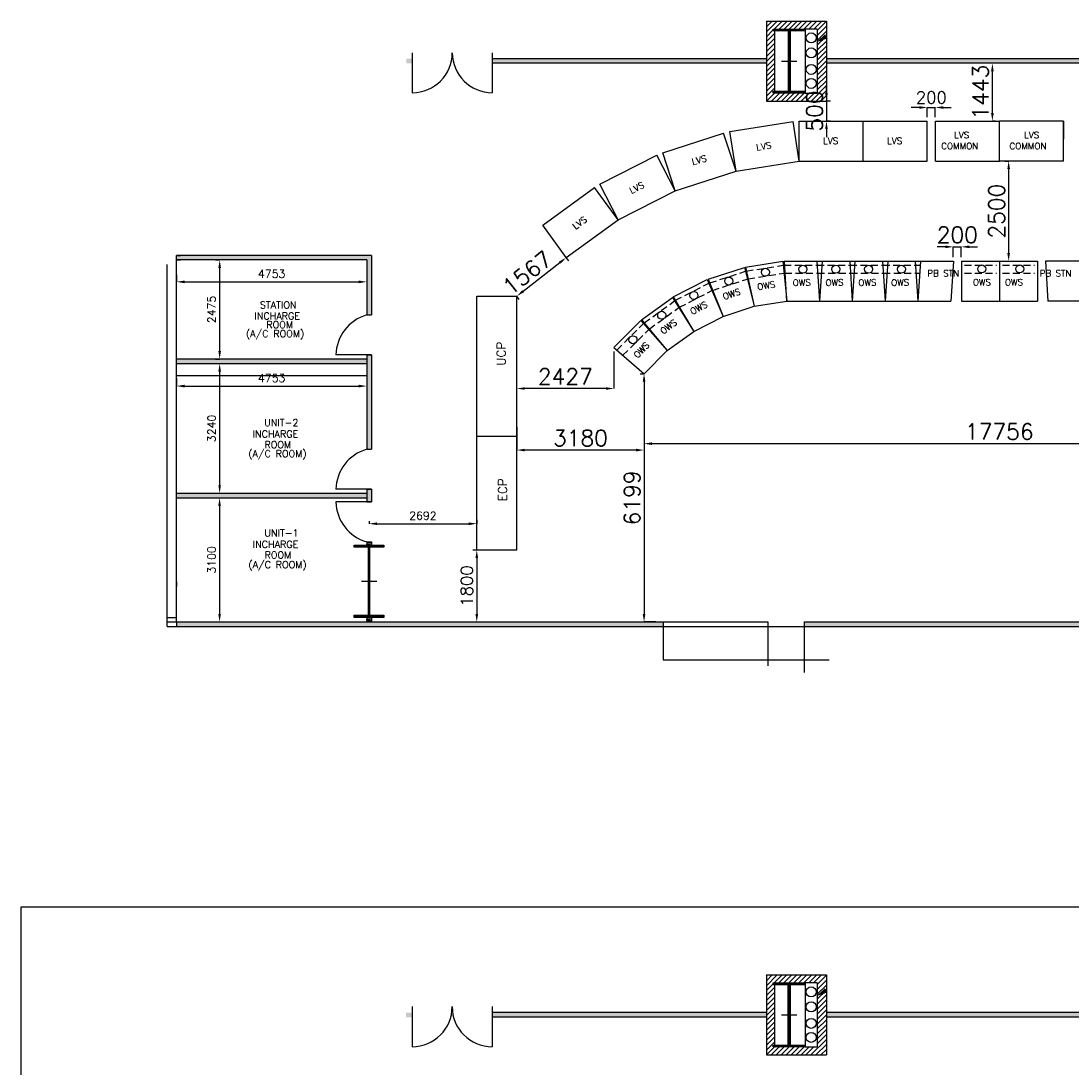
# Model space of a CAD drawing. Extents: x 361682 to 759535, y 756798 to 1113679.
# Tile 73 of 80: x 673673 to 699909, y 884401 to 910560. Entities that reach past the tile are written whole.
import ezdxf

# ---------------------------------------------------------------- set-up
doc = ezdxf.new("R2010")
doc.units = 0
doc.header["$LTSCALE"] = 700
doc.header["$MEASUREMENT"] = 0
doc.header["$PDMODE"] = 2
doc.header["$PDSIZE"] = -1
doc.linetypes.add('CENTER', pattern=[2, 1.25, -0.25, 0.25, -0.25])
doc.linetypes.add('HIDDEN', pattern=[0.375, 0.25, -0.125])
doc.layers.get('0').update_dxf_attribs({"linetype": 'CONTINUOUS'})
doc.layers.get('DEFPOINTS').update_dxf_attribs({"linetype": 'CONTINUOUS'})
for name, color, linetype in [('CEN', 2, 'CENTER'), ('COL', 1, 'CONTINUOUS'), ('LAYOUT', 4, 'CONTINUOUS'), ('OWS', 7, 'CONTINUOUS'), ('PNL', 6, 'CONTINUOUS'), ('ROOM', 7, 'CONTINUOUS'), ('WALL', 7, 'CONTINUOUS'), ('WALLHATCH', 254, 'CONTINUOUS')]:
    doc.layers.add(name, color=color, linetype=linetype)
doc.styles.add('ROMANS', font='romans.shx')
doc.styles.add('ROMANT', font='ROMANT')
doc.dimstyles.new('STANDARD$0', dxfattribs={"dimtxt": 200, "dimasz": 200, "dimexe": 0, "dimexo": 100, "dimgap": 100, "dimtad": 1, "dimdec": 0, "dimzin": 0, "dimdsep": 46, "dimtxsty": 'ROMANS', "dimcen": 0.09, "dimclrd": 256, "dimclre": 256, "dimclrt": 256, "dimadec": 0, "dimazin": 0, "dimtfac": 1, "dimtdec": 0, "dimtmove": 0, "dimatfit": 3, "dimfxl": 1, "dimtolj": 1, "dimtzin": 0, "dimlwd": -1, "dimlwe": -1, "dimarcsym": 0})
pattern_1 = [(0, (1119696.927, 94046.81), (18.75, 37.5), [0, -37.5])]

# ---------------------------------------------------------------- blocks, each defined once
blk = doc.blocks.new('*D1569')
at = {"layer": 'DEFPOINTS', "color": 0, "transparency": 16777216}
for p in [(698352, 907060), (698352, 907060), (698119, 904560)]:
    blk.add_point(p, dxfattribs=at)
at = {"layer": 'OWS', "transparency": 16777216}
for p, q in [((698252, 907060), (698352, 907060)), ((698352, 904760), (698352, 906860)), ((698219, 904560), (698352, 904560))]:
    blk.add_line(p, q, dxfattribs=at)
for points in [[(698318, 906860), (698385, 906860), (698352, 907060)], [(698318, 904760), (698385, 904760), (698352, 904560)]]:
    blk.add_solid(points, dxfattribs=at)
at = {"layer": 'OWS', "transparency": 16777216, "insert": (698052, 905810), "char_height": 400, "attachment_point": 5, "rotation": 90, "style": 'ROMANS'}
blk.add_mtext('\\A1;2500', dxfattribs=at)
blk = doc.blocks.new('*D1570')
at = {"layer": 'DEFPOINTS', "color": 0, "transparency": 16777216}
for p in [(682369, 898160), (685062, 898000), (685062, 898000)]:
    blk.add_point(p, dxfattribs=at)
at = {"layer": 'OWS', "transparency": 16777216}
for p, q in [((682369, 898060), (682369, 898000)), ((685062, 898100), (685062, 898000)), ((682569, 898000), (684862, 898000))]:
    blk.add_line(p, q, dxfattribs=at)
for points in [[(682569, 898033), (682569, 897966), (682369, 898000)], [(684862, 898033), (684862, 897966), (685062, 898000)]]:
    blk.add_solid(points, dxfattribs=at)
at = {"layer": 'OWS', "transparency": 16777216, "insert": (683716, 898200), "char_height": 200, "attachment_point": 5, "style": 'ROMANS'}
blk.add_mtext('\\A1;2692', dxfattribs=at)
blk = doc.blocks.new('*D1571')
at = {"layer": 'DEFPOINTS', "color": 0, "transparency": 16777216}
for p in [(685062, 897345), (685062, 895545), (685062, 895545)]:
    blk.add_point(p, dxfattribs=at)
at = {"layer": 'OWS', "transparency": 16777216}
for p, q in [((684962, 897345), (685062, 897345)), ((685062, 897145), (685062, 895745)), ((684962, 895545), (685062, 895545))]:
    blk.add_line(p, q, dxfattribs=at)
for points in [[(685028, 897145), (685095, 897145), (685062, 897345)], [(685028, 895745), (685095, 895745), (685062, 895545)]]:
    blk.add_solid(points, dxfattribs=at)
at = {"layer": 'OWS', "transparency": 16777216, "insert": (684812, 896445), "char_height": 300, "attachment_point": 5, "rotation": 90, "style": 'ROMANS'}
blk.add_mtext('\\A1;1800', dxfattribs=at)
blk = doc.blocks.new('*D1572')
at = {"layer": 'DEFPOINTS', "color": 0, "transparency": 16777216}
for p in [(689241, 901745), (686062, 900515), (686062, 899840)]:
    blk.add_point(p, dxfattribs=at)
at = {"layer": 'OWS', "transparency": 16777216}
for p, q in [((689241, 901645), (689241, 899840)), ((686062, 900415), (686062, 899840)), ((689041, 899840), (686262, 899840))]:
    blk.add_line(p, q, dxfattribs=at)
for points in [[(686262, 899873), (686262, 899806), (686062, 899840)], [(689041, 899873), (689041, 899806), (689241, 899840)]]:
    blk.add_solid(points, dxfattribs=at)
at = {"layer": 'OWS', "transparency": 16777216, "insert": (687652, 900140), "char_height": 400, "attachment_point": 5, "style": 'ROMANS'}
blk.add_mtext('\\A1;3180', dxfattribs=at)
blk = doc.blocks.new('*D1573')
at = {"layer": 'DEFPOINTS', "color": 0, "transparency": 16777216}
for p in [(688488, 902406), (686062, 901378), (686062, 900716)]:
    blk.add_point(p, dxfattribs=at)
at = {"layer": 'OWS', "transparency": 16777216}
for p, q in [((688488, 902306), (688488, 901378)), ((686062, 900816), (686062, 901378)), ((688288, 901378), (686262, 901378))]:
    blk.add_line(p, q, dxfattribs=at)
for points in [[(686262, 901411), (686262, 901345), (686062, 901378)], [(688288, 901411), (688288, 901345), (688488, 901378)]]:
    blk.add_solid(points, dxfattribs=at)
at = {"layer": 'OWS', "transparency": 16777216, "insert": (687275, 901678), "char_height": 400, "attachment_point": 5, "style": 'ROMANS'}
blk.add_mtext('\\A1;2427', dxfattribs=at)
blk = doc.blocks.new('*D1574')
at = {"layer": 'DEFPOINTS', "color": 0, "transparency": 16777216}
for p in [(696519, 908399), (696319, 908060), (696519, 908060)]:
    blk.add_point(p, dxfattribs=at)
at = {"layer": 'OWS', "transparency": 16777216}
for p, q in [((696119, 908399), (695919, 908399)), ((696319, 908160), (696319, 908399)), ((696319, 908399), (696519, 908399)), ((696519, 908160), (696519, 908399)), ((696719, 908399), (696919, 908399))]:
    blk.add_line(p, q, dxfattribs=at)
for points in [[(696119, 908432), (696119, 908365), (696319, 908399)], [(696719, 908432), (696719, 908365), (696519, 908399)]]:
    blk.add_solid(points, dxfattribs=at)
at = {"layer": 'OWS', "transparency": 16777216, "insert": (696419, 908649), "char_height": 300, "attachment_point": 5, "style": 'ROMANS'}
blk.add_mtext('\\A1;200', dxfattribs=at)
blk = doc.blocks.new('*D1575')
at = {"layer": 'DEFPOINTS', "color": 0, "transparency": 16777216}
for p in [(697169, 904917), (696969, 904560), (697169, 904560)]:
    blk.add_point(p, dxfattribs=at)
at = {"layer": 'OWS', "transparency": 16777216}
for p, q in [((696769, 904917), (696569, 904917)), ((696969, 904660), (696969, 904917)), ((696969, 904917), (697169, 904917)), ((697169, 904660), (697169, 904917)), ((697369, 904917), (697569, 904917))]:
    blk.add_line(p, q, dxfattribs=at)
for points in [[(696769, 904951), (696769, 904884), (696969, 904917)], [(697369, 904951), (697369, 904884), (697169, 904917)]]:
    blk.add_solid(points, dxfattribs=at)
at = {"layer": 'OWS', "transparency": 16777216, "insert": (697069, 905217), "char_height": 400, "attachment_point": 5, "style": 'ROMANS'}
blk.add_mtext('\\A1;200', dxfattribs=at)
blk = doc.blocks.new('*D1576')
at = {"layer": 'DEFPOINTS', "color": 0, "transparency": 16777216}
for p in [(689241, 901745), (706998, 901745), (706998, 900000)]:
    blk.add_point(p, dxfattribs=at)
at = {"layer": 'OWS', "transparency": 16777216}
for p, q in [((689241, 901645), (689241, 900000)), ((706998, 901645), (706998, 900000)), ((689441, 900000), (706798, 900000))]:
    blk.add_line(p, q, dxfattribs=at)
for points in [[(689441, 900033), (689441, 899966), (689241, 900000)], [(706798, 900033), (706798, 899966), (706998, 900000)]]:
    blk.add_solid(points, dxfattribs=at)
at = {"layer": 'OWS', "transparency": 16777216, "insert": (698119, 900300), "char_height": 400, "attachment_point": 5, "style": 'ROMANS'}
blk.add_mtext('\\A1;17756', dxfattribs=at)
blk = doc.blocks.new('*D1577')
at = {"layer": 'DEFPOINTS', "color": 0, "transparency": 16777216}
for p in [(689241, 901745), (689241, 895545), (689632, 895545)]:
    blk.add_point(p, dxfattribs=at)
at = {"layer": 'OWS', "transparency": 16777216}
for p, q in [((689141, 901745), (689241, 901745)), ((689241, 901545), (689241, 895745)), ((689532, 895545), (689241, 895545))]:
    blk.add_line(p, q, dxfattribs=at)
for points in [[(689208, 901545), (689275, 901545), (689241, 901745)], [(689208, 895745), (689275, 895745), (689241, 895545)]]:
    blk.add_solid(points, dxfattribs=at)
at = {"layer": 'OWS', "transparency": 16777216, "insert": (688941, 898645), "char_height": 400, "attachment_point": 5, "rotation": 90, "style": 'ROMANS'}
blk.add_mtext('\\A1;6199', dxfattribs=at)
blk = doc.blocks.new('C-ROW COLUMN')
at = {"layer": 'COL'}
h = blk.add_hatch(dxfattribs=at)
h.set_pattern_fill('ANSI31', color=256, scale=200, style=0)
h.set_pattern_definition([(45, (-1315.907, -6.545), (-17.6776695, 17.6776695), [])])
h.paths.add_polyline_path([(77855, 120865), (77055, 120865), (77055, 120820), (77855, 120820)])
h.paths.add_polyline_path([(77478, 120820), (77433, 120820), (77433, 119310), (77478, 119310)])
h.paths.add_polyline_path([(77855, 119310), (77055, 119310), (77055, 119265), (77855, 119265)])
at = {"layer": 'CEN'}
for p, q in [((77455, 119265), (77455, 120865)), ((77264, 120065), (77647, 120065))]:
    blk.add_line(p, q, dxfattribs=at)
at = {"layer": 'COL'}
for points in [[(77055, 120865), (77855, 120865), (77855, 120820), (77055, 120820)], [(77433, 120820), (77478, 120820), (77478, 119310), (77433, 119310)], [(77055, 119310), (77855, 119310), (77855, 119265), (77055, 119265)]]:
    blk.add_lwpolyline(points, close=True, dxfattribs=at)
blk = doc.blocks.new('*D1565')
at = {"layer": 'DEFPOINTS', "color": 0, "transparency": 16777216}
for p in [(693799, 908560), (693799, 908060), (693799, 908060)]:
    blk.add_point(p, dxfattribs=at)
at = {"layer": 'OWS', "transparency": 16777216}
for p, q in [((693799, 908760), (693799, 908960)), ((693899, 908560), (693799, 908560)), ((693799, 908560), (693799, 908060)), ((693899, 908060), (693799, 908060)), ((693799, 907860), (693799, 907660))]:
    blk.add_line(p, q, dxfattribs=at)
for points in [[(693766, 908760), (693833, 908760), (693799, 908560)], [(693766, 907860), (693833, 907860), (693799, 908060)]]:
    blk.add_solid(points, dxfattribs=at)
at = {"layer": 'OWS', "transparency": 16777216, "insert": (693499, 908310), "char_height": 400, "attachment_point": 5, "rotation": 90, "style": 'ROMANS'}
blk.add_mtext('\\A1;500', dxfattribs=at)
blk = doc.blocks.new('*D1566')
at = {"layer": 'DEFPOINTS', "color": 0, "transparency": 16777216}
for p in [(697945, 909503), (698119, 909503), (698119, 908060)]:
    blk.add_point(p, dxfattribs=at)
at = {"layer": 'OWS', "transparency": 16777216}
for p, q in [((698019, 909503), (697945, 909503)), ((697945, 908260), (697945, 909303)), ((698019, 908060), (697945, 908060))]:
    blk.add_line(p, q, dxfattribs=at)
for points in [[(697912, 909303), (697979, 909303), (697945, 909503)], [(697912, 908260), (697979, 908260), (697945, 908060)]]:
    blk.add_solid(points, dxfattribs=at)
at = {"layer": 'OWS', "transparency": 16777216, "insert": (697645, 908782), "char_height": 400, "attachment_point": 5, "rotation": 90, "style": 'ROMANS'}
blk.add_mtext('\\A1;1443', dxfattribs=at)
blk = doc.blocks.new('*D1567')
at = {"layer": 'DEFPOINTS', "color": 0, "transparency": 16777216}
for p in [(687297, 904649), (687297, 904649), (686062, 903685)]:
    blk.add_point(p, dxfattribs=at)
at = {"layer": 'OWS', "transparency": 16777216}
for p, q in [((687359, 904570), (687297, 904649)), ((686219, 903808), (687140, 904526)), ((686123, 903606), (686062, 903685))]:
    blk.add_line(p, q, dxfattribs=at)
for points in [[(687119, 904552), (687160, 904499), (687297, 904649)], [(686199, 903834), (686240, 903782), (686062, 903685)]]:
    blk.add_solid(points, dxfattribs=at)
at = {"layer": 'OWS', "transparency": 16777216, "insert": (686321, 904268), "char_height": 400, "attachment_point": 5, "rotation": 37.9428, "style": 'ROMANS'}
blk.add_mtext('\\A1;1567', dxfattribs=at)
blk = doc.blocks.new('B-ROW COLUMN')
at = {"layer": 'COL'}
h = blk.add_hatch(dxfattribs=at)
h.set_pattern_fill('ANSI31', color=256, scale=200, style=0)
h.set_pattern_definition([(45, (155648.048, 63141.767), (-17.67767, 17.67767), [])])
h.paths.add_polyline_path([(171220, 85178), (171960, 85178), (171960, 85128), (171220, 85128)])
h.paths.add_polyline_path([(171574, 86878), (171606, 86878), (171606, 85178), (171574, 85178)])
h.paths.add_polyline_path([(171220, 86928), (171960, 86928), (171960, 86878), (171220, 86878)])
blk.add_line((171590, 85128), (171590, 86928))
at = {"layer": 'CEN'}
for p, q in [((171590, 85128), (171590, 86928)), ((171399, 86028), (171782, 86028))]:
    blk.add_line(p, q, dxfattribs=at)
at = {"layer": 'COL'}
for points in [[(171220, 86928), (171960, 86928), (171960, 86878), (171220, 86878)], [(171574, 86878), (171606, 86878), (171606, 85178), (171574, 85178)], [(171220, 85178), (171960, 85178), (171960, 85128), (171220, 85128)]]:
    blk.add_lwpolyline(points, close=True, dxfattribs=at)
blk = doc.blocks.new('*D1553')
at = {"layer": 'DEFPOINTS', "color": 0, "transparency": 16777216}
for p in [(677559, 904315), (682312, 904315), (682312, 904043)]:
    blk.add_point(p, dxfattribs=at)
at = {"layer": 'ROOM', "transparency": 16777216}
for p, q in [((677559, 904215), (677559, 904043)), ((682312, 904215), (682312, 904043))]:
    blk.add_line(p, q, dxfattribs=at)
at = {"layer": 'ROOM', "color": 3, "transparency": 16777216}
blk.add_line((677759, 904043), (682112, 904043), dxfattribs=at)
for points in [[(677759, 904076), (677759, 904009), (677559, 904043)], [(682112, 904076), (682112, 904009), (682312, 904043)]]:
    blk.add_solid(points, dxfattribs=at)
at = {"layer": 'ROOM', "color": 3, "transparency": 16777216, "insert": (679936, 904243), "char_height": 200, "attachment_point": 5, "style": 'ROMANS'}
blk.add_mtext('\\A1;4753', dxfattribs=at)
blk = doc.blocks.new('*D1554')
at = {"layer": 'DEFPOINTS', "color": 0, "transparency": 16777216}
for p in [(678637, 904590), (678637, 902115), (678637, 902115)]:
    blk.add_point(p, dxfattribs=at)
at = {"layer": 'ROOM', "transparency": 16777216}
for p, q in [((678537, 904590), (678637, 904590)), ((678537, 902115), (678637, 902115))]:
    blk.add_line(p, q, dxfattribs=at)
at = {"layer": 'ROOM', "color": 3, "transparency": 16777216}
blk.add_line((678637, 904390), (678637, 902315), dxfattribs=at)
for points in [[(678604, 904390), (678670, 904390), (678637, 904590)], [(678604, 902315), (678670, 902315), (678637, 902115)]]:
    blk.add_solid(points, dxfattribs=at)
at = {"layer": 'ROOM', "color": 3, "transparency": 16777216, "insert": (678437, 903353), "char_height": 200, "attachment_point": 5, "rotation": 90, "style": 'ROMANS'}
blk.add_mtext('\\A1;2475', dxfattribs=at)
blk = doc.blocks.new('*D1555')
at = {"layer": 'DEFPOINTS', "color": 0, "transparency": 16777216}
for p in [(678637, 902000), (678637, 898760), (678637, 898760)]:
    blk.add_point(p, dxfattribs=at)
at = {"layer": 'ROOM', "transparency": 16777216}
for p, q in [((678537, 902000), (678637, 902000)), ((678537, 898760), (678637, 898760))]:
    blk.add_line(p, q, dxfattribs=at)
at = {"layer": 'ROOM', "color": 3, "transparency": 16777216}
blk.add_line((678637, 901800), (678637, 898960), dxfattribs=at)
for points in [[(678604, 901800), (678670, 901800), (678637, 902000)], [(678604, 898960), (678670, 898960), (678637, 898760)]]:
    blk.add_solid(points, dxfattribs=at)
at = {"layer": 'ROOM', "color": 3, "transparency": 16777216, "insert": (678437, 900380), "char_height": 200, "attachment_point": 5, "rotation": 90, "style": 'ROMANS'}
blk.add_mtext('\\A1;3240', dxfattribs=at)
blk = doc.blocks.new('*D1556')
at = {"layer": 'DEFPOINTS', "color": 0, "transparency": 16777216}
for p in [(677559, 901730), (682312, 901730), (682312, 901439)]:
    blk.add_point(p, dxfattribs=at)
at = {"layer": 'ROOM', "transparency": 16777216}
for p, q in [((677559, 901630), (677559, 901439)), ((682312, 901630), (682312, 901439))]:
    blk.add_line(p, q, dxfattribs=at)
at = {"layer": 'ROOM', "color": 3, "transparency": 16777216}
blk.add_line((677759, 901439), (682112, 901439), dxfattribs=at)
for points in [[(677759, 901472), (677759, 901405), (677559, 901439)], [(682112, 901472), (682112, 901405), (682312, 901439)]]:
    blk.add_solid(points, dxfattribs=at)
at = {"layer": 'ROOM', "color": 3, "transparency": 16777216, "insert": (679936, 901639), "char_height": 200, "attachment_point": 5, "style": 'ROMANS'}
blk.add_mtext('\\A1;4753', dxfattribs=at)
blk = doc.blocks.new('*D1557')
at = {"layer": 'DEFPOINTS', "color": 0, "transparency": 16777216}
for p in [(678635, 898645), (678635, 895545), (678635, 895545)]:
    blk.add_point(p, dxfattribs=at)
at = {"layer": 'ROOM', "transparency": 16777216}
for p, q in [((678535, 898645), (678635, 898645)), ((678535, 895545), (678635, 895545))]:
    blk.add_line(p, q, dxfattribs=at)
at = {"layer": 'ROOM', "color": 3, "transparency": 16777216}
blk.add_line((678635, 898445), (678635, 895745), dxfattribs=at)
for points in [[(678602, 898445), (678668, 898445), (678635, 898645)], [(678602, 895745), (678668, 895745), (678635, 895545)]]:
    blk.add_solid(points, dxfattribs=at)
at = {"layer": 'ROOM', "color": 3, "transparency": 16777216, "insert": (678435, 897095), "char_height": 200, "attachment_point": 5, "rotation": 90, "style": 'ROMANS'}
blk.add_mtext('\\A1;3100', dxfattribs=at)

msp = doc.modelspace()

# ---------------------------------------------------------------- hatches: boundary and pattern name
h = msp.add_hatch()
h.set_pattern_fill('ANSI31', color=6, scale=700, style=0)
h.set_pattern_definition([(45, (1130196.93, 94046.81), (-61.871843, 61.871843), [])])
h.paths.add_polyline_path([(692499.5, 910315.3), (692469.5, 910315.3), (692469.5, 910360.3), (692869.5, 910360.3), (692869.5, 910560.3), (692299.5, 910560.3), (692299.5, 909560.3), (692499.5, 909560.3)])
h.paths.add_polyline_path([(692499.5, 909560.3), (692299.5, 909560.3), (692299.5, 908560.3), (692869.5, 908560.3), (692869.5, 908760.3), (692469.5, 908760.3), (692469.5, 908805.3), (692499.5, 908805.3)])
h.paths.add_polyline_path([(693799.5, 909560.3), (693569.5, 909560.3), (693569.5, 908760.3), (693269.5, 908760.3), (692869.5, 908760.3), (692869.5, 908560.3), (693799.5, 908560.3)])
h.paths.add_polyline_path([(693799.5, 910178.9), (693569.5, 910042.4), (693569.5, 909560.3), (693799.5, 909560.3)])
h.paths.add_polyline_path([(693799.5, 910560.3), (692869.5, 910560.3), (692869.5, 910360.3), (693269.5, 910360.3), (693569.5, 910360.3), (693569.5, 910042.4), (693799.5, 910178.9)])
h = msp.add_hatch()
h.set_pattern_fill('ANSI31', color=6, scale=700, style=0)
h.set_pattern_definition([(45, (1130194.1, 70212.215), (-61.871843, 61.871843), [])])
h.paths.add_polyline_path([(692496.7, 886480.7), (692466.7, 886480.7), (692466.7, 886525.7), (692866.7, 886525.7), (692866.7, 886725.7), (692296.7, 886725.7), (692296.7, 885725.7), (692496.7, 885725.7)])
h.paths.add_polyline_path([(692496.7, 885725.7), (692296.7, 885725.7), (692296.7, 884725.7), (692866.7, 884725.7), (692866.7, 884925.7), (692466.7, 884925.7), (692466.7, 884970.7), (692496.7, 884970.7)])
h.paths.add_polyline_path([(693796.7, 885725.7), (693566.7, 885725.7), (693566.7, 884925.7), (693266.7, 884925.7), (692866.7, 884925.7), (692866.7, 884725.7), (693796.7, 884725.7)])
h.paths.add_polyline_path([(693796.7, 886344.3), (693566.7, 886207.8), (693566.7, 885725.7), (693796.7, 885725.7)])
h.paths.add_polyline_path([(693796.7, 886725.7), (692866.7, 886725.7), (692866.7, 886525.7), (693266.7, 886525.7), (693566.7, 886525.7), (693566.7, 886207.8), (693796.7, 886344.3)])
at = {"layer": 'ROOM'}
h = msp.add_hatch(dxfattribs=at)
h.set_pattern_fill('DOTS', scale=800)
h.set_pattern_definition([(0, (1119696.927, 94046.81), (25, 50), [0, -50])])
h.paths.add_polyline_path([(682312, 898760.3), (677559.5, 898760.3), (677559.5, 898645.3), (682312, 898645.3)])
h.paths.add_polyline_path([(682427, 898860.3), (682369.5, 898860.3), (682369.5, 898545.3), (682427, 898545.3)])
h.paths.add_polyline_path([(682369.5, 898860.3), (682312, 898860.3), (682312, 898545.3), (682369.5, 898545.3)])
h.paths.add_polyline_path([(682427, 902215.3), (682369.5, 902215.3), (682369.5, 899860.3), (682427, 899860.3)])
h.paths.add_polyline_path([(682369.5, 902215.3), (682312, 902215.3), (682312, 902115.3), (682312, 899860.3), (682369.5, 899860.3)])
h.paths.add_polyline_path([(682312, 902115.3), (677559.5, 902115.3), (677559.5, 902000.3), (682312, 902000.3)])
h.paths.add_polyline_path([(682427, 904705.3), (682369.5, 904705.3), (682369.5, 903215.3), (682427, 903215.3)])
h.paths.add_polyline_path([(682369.5, 904705.3), (677559.5, 904705.3), (677559.5, 904590.3), (682312, 904590.3), (682312, 903215.3), (682369.5, 903215.3)])
h = msp.add_hatch(dxfattribs=at)
h.set_pattern_fill('DOTS', color=2, scale=600)
h.set_pattern_definition(pattern_1)
h.paths.add_polyline_path([(682427, 897545.3), (682369.5, 897545.3), (682369.5, 897460.3), (682427, 897460.3)])
h.paths.add_polyline_path([(682369.5, 897545.3), (682312, 897545.3), (682312, 897460.3), (682369.5, 897460.3)])
at = {"layer": 'WALLHATCH'}
h = msp.add_hatch(dxfattribs=at)
h.set_pattern_fill('DOTS', color=2, scale=500)
h.set_pattern_definition([(0, (1119696.927, 94046.81), (15.625, 31.25), [0, -31.25])])
h.paths.add_polyline_path([(683449.5, 909560.3), (683299.5, 909560.3), (683299.5, 909502.8), (683449.5, 909502.8)])
h.paths.add_polyline_path([(683449.5, 909617.8), (683299.5, 909617.8), (683299.5, 909560.3), (683449.5, 909560.3)])
h.paths.add_polyline_path([(692299.5, 909560.3), (685449.5, 909560.3), (685449.5, 909502.8), (692299.5, 909502.8)])
h.paths.add_polyline_path([(692299.5, 909617.8), (685449.5, 909617.8), (685449.5, 909560.3), (692299.5, 909560.3)])
h.paths.add_polyline_path([(702799.5, 909560.3), (693799.5, 909560.3), (693799.5, 909502.8), (702799.5, 909502.8)])
h.paths.add_polyline_path([(702799.5, 909617.8), (702710.9, 909617.8), (693799.5, 909617.8), (693799.5, 909560.3), (702799.5, 909560.3)])
h = msp.add_hatch(dxfattribs=at)
h.set_pattern_fill('DOTS', color=2, scale=500)
h.set_pattern_definition([(0, (1119696.927, 94046.81), (15.625, 31.25), [0, -31.25])])
h.paths.add_polyline_path([(682369.5, 895545.3), (677559.5, 895545.3), (677559.5, 895430.3), (682369.5, 895430.3)])
h.paths.add_polyline_path([(689719.5, 895545.3), (682369.5, 895545.3), (682369.5, 895430.3), (689719.5, 895430.3)])
h.paths.add_polyline_path([(702999.5, 895545.3), (693239.5, 895545.3), (693239.5, 895430.3), (702999.5, 895430.3)])
h.paths.add_polyline_path([(715254.5, 895545.3), (706519.5, 895545.3), (706519.5, 895430.3), (715254.5, 895430.3)])
h = msp.add_hatch(dxfattribs=at)
h.set_pattern_fill('DOTS', color=2, scale=600)
h.set_pattern_definition(pattern_1)
h.paths.add_polyline_path([(682427, 895660.3), (682369.5, 895660.3), (682369.5, 895545.3), (682427, 895545.3)])
h.paths.add_polyline_path([(682369.5, 895660.3), (682312, 895660.3), (682312, 895545.3), (682369.5, 895545.3)])
h = msp.add_hatch(dxfattribs=at)
h.set_pattern_fill('DOTS', color=2, scale=500)
h.set_pattern_definition([(0, (1119694.098, 70212.215), (15.625, 31.25), [0, -31.25])])
h.paths.add_polyline_path([(683446.7, 885725.7), (683296.7, 885725.7), (683296.7, 885668.2), (683446.7, 885668.2)])
h.paths.add_polyline_path([(683446.7, 885783.2), (683296.7, 885783.2), (683296.7, 885725.7), (683446.7, 885725.7)])
h.paths.add_polyline_path([(692296.7, 885725.7), (685446.7, 885725.7), (685446.7, 885668.2), (692296.7, 885668.2)])
h.paths.add_polyline_path([(692296.7, 885783.2), (685446.7, 885783.2), (685446.7, 885725.7), (692296.7, 885725.7)])
h.paths.add_polyline_path([(702796.7, 885725.7), (693796.7, 885725.7), (693796.7, 885668.2), (702796.7, 885668.2)])
h.paths.add_polyline_path([(702796.7, 885783.2), (702708.1, 885783.2), (693796.7, 885783.2), (693796.7, 885725.7), (702796.7, 885725.7)])

# ---------------------------------------------------------------- linework, layer by layer
at = {"color": 6}
for p, q in [((692299.5, 910560.3), (692299.5, 908560.3)), ((692299.5, 910560.3), (693799.5, 910560.3)), ((693799.5, 910560.3), (693799.5, 908560.3)), ((692499.5, 910360.3), (692499.5, 908760.3)), ((693269.5, 910360.3), (693269.5, 908760.3)), ((693569.5, 910360.3), (693269.5, 910360.3)), ((693569.5, 910360.3), (693569.5, 908760.3)), ((692299.5, 908560.3), (693799.5, 908560.3)), ((693269.5, 908760.3), (693569.5, 908760.3)), ((692296.7, 886725.7), (692296.7, 884725.7)), ((692296.7, 886725.7), (693796.7, 886725.7)), ((692496.7, 886525.7), (692496.7, 884925.7)), ((693266.7, 886525.7), (693266.7, 884925.7)), ((693566.7, 886525.7), (693266.7, 886525.7)), ((693566.7, 886525.7), (693566.7, 884925.7)), ((693796.7, 886725.7), (693796.7, 884725.7)), ((692296.7, 884725.7), (693796.7, 884725.7)), ((693266.7, 884925.7), (693566.7, 884925.7))]:
    msp.add_line(p, q, dxfattribs=at)
for p, q in [((692299.5, 909617.8), (685449.5, 909617.8)), ((692299.5, 909617.8), (692210.9, 909617.8)), ((692299.5, 909617.8), (692299.5, 909502.8)), ((702799.5, 909617.8), (693799.5, 909617.8)), ((693799.5, 909617.8), (693799.5, 909502.8)), ((693799.5, 909617.8), (693799.5, 909502.8)), ((692299.5, 909502.8), (685449.5, 909502.8)), ((692299.5, 909502.8), (692210.9, 909502.8)), ((702799.5, 909502.8), (693799.5, 909502.8)), ((692296.7, 885783.2), (685446.7, 885783.2)), ((692296.7, 885783.2), (692208.1, 885783.2)), ((692296.7, 885783.2), (692296.7, 885668.2)), ((702796.7, 885783.2), (693796.7, 885783.2)), ((693796.7, 885783.2), (693796.7, 885668.2)), ((693796.7, 885783.2), (693796.7, 885668.2)), ((692296.7, 885668.2), (685446.7, 885668.2)), ((692296.7, 885668.2), (692208.1, 885668.2)), ((702796.7, 885668.2), (693796.7, 885668.2))]:
    msp.add_line(p, q)
at = {"layer": 'LAYOUT', "color": 7}
for p, q in [((692812, 910560.3), (692927, 910560.3)), ((692812, 910560.3), (692927, 910560.3)), ((677559.5, 904705.3), (677659.5, 904705.3)), ((677559.5, 904590.3), (677659.5, 904590.3)), ((677559.5, 896545.3), (677559.5, 896430.3)), ((677559.5, 895545.3), (677559.5, 895430.3)), ((679993.2, 895545.3), (679993.2, 895545.3)), ((679993.2, 895545.3), (679993.2, 895545.3)), ((692809.2, 886725.7), (692924.2, 886725.7)), ((692809.2, 886725.7), (692924.2, 886725.7))]:
    msp.add_line(p, q, dxfattribs=at)
for points in [[(693540.4, 910025.1, 0, 121.6, 0), (693798, 910178, 121.6, 121.6, 0)], [(693537.6, 886190.5, 0, 121.6, 0), (693795.2, 886343.4, 121.6, 121.6, 0)]]:
    msp.add_lwpolyline(points, format="xyseb", dxfattribs=at)
at = {"layer": 'LAYOUT', "color": 2}
for centre in [(693419.5, 910137.1), (693419.5, 909763.4), (693419.5, 909351.2), (693419.5, 909000.1), (693416.7, 886302.5), (693416.7, 885928.8), (693416.7, 885516.6), (693416.7, 885165.5)]:
    msp.add_circle(centre, 125, dxfattribs=at)
at = {"layer": 'OWS'}
for p, q in [((691382.7, 907797.7), (692963, 908048)), ((693119.5, 907060.3), (692963, 908048)), ((693119.5, 908060.3), (694719.5, 908060.3)), ((693119.5, 907060.3), (693119.5, 908060.3)), ((694719.5, 908060.3), (696319.5, 908060.3)), ((694719.5, 907060.3), (694719.5, 908060.3)), ((694719.5, 907060.3), (694719.5, 908060.3)), ((696319.5, 907060.3), (696319.5, 908060.3)), ((696519.5, 908060.3), (698119.5, 908060.3)), ((696519.5, 907060.3), (696519.5, 908060.3)), ((696519.5, 907060.3), (696519.5, 908060.3)), ((698119.5, 907060.3), (698119.5, 908060.3)), ((699719.5, 908060.3), (698119.5, 908060.3)), ((699719.5, 907060.3), (699719.5, 908060.3)), ((699719.5, 907060.3), (699719.5, 908060.3)), ((691539.2, 906810), (691382.7, 907797.7)), ((689708.5, 907266.6), (691230.2, 907761)), ((691539.2, 906810), (691230.2, 907761)), ((690017.5, 906315.6), (689708.5, 907266.6)), ((688137.9, 906480.2), (689563.5, 907206.6)), ((690017.5, 906315.6), (689563.5, 907206.6)), ((691539.2, 906810), (693119.5, 907060.3)), ((693119.5, 907060.3), (694719.5, 907060.3)), ((694719.5, 907060.3), (696319.5, 907060.3)), ((696519.5, 907060.3), (698119.5, 907060.3)), ((699719.5, 907060.3), (698119.5, 907060.3)), ((699719.5, 907060.3), (698119.5, 907060.3)), ((690017.5, 906315.6), (691539.2, 906810)), ((688591.9, 905589.2), (688137.9, 906480.2)), ((686709.7, 905457.7), (688004.1, 906398.2)), ((688591.9, 905589.2), (688004.1, 906398.2)), ((688591.9, 905589.2), (690017.5, 906315.6)), ((687297.5, 904648.7), (686709.7, 905457.7)), ((687297.5, 904648.7), (688591.9, 905589.2))]:
    msp.add_line(p, q, dxfattribs=at)
at = {"layer": 'OWS', "color": 3}
for p, q in [((699719.5, 908060.3), (699719.5, 907610.3)), ((699719.5, 908060.3), (699719.5, 907610.3)), ((685061.7, 900845.2), (685061.7, 903685.2)), ((685061.7, 900845.2), (685061.7, 903685.2)), ((685061.7, 900845.2), (685061.7, 903685.2)), ((685061.7, 903685.2), (686061.7, 903685.2)), ((685061.7, 900845.2), (685061.7, 903685.2)), ((685061.7, 900845.2), (685061.7, 903685.2)), ((686061.7, 897345.2), (686061.7, 903685.2)), ((685061.7, 898845.2), (685061.7, 900845.2)), ((685061.7, 898845.2), (685061.7, 900845.2)), ((685061.7, 897345.2), (685061.7, 900845.2)), ((685061.7, 898845.2), (685061.7, 900845.2)), ((685061.7, 898845.2), (685061.7, 900845.2)), ((685061.7, 900185.2), (686061.7, 900185.2)), ((685061.7, 897345.2), (686061.7, 897345.2))]:
    msp.add_line(p, q, dxfattribs=at)
at = {"layer": 'OWS', "color": 2}
for p, q in [((690844.4, 904109.6), (691747.9, 904403.1)), ((691747.9, 904403.1), (691995.1, 903432)), ((692739.5, 904560.3), (693689.5, 904560.3)), ((692739.5, 904560.3), (692804.5, 903560.3)), ((693689.5, 904560.3), (693624.5, 903560.3)), ((694379.5, 904560.3), (695329.5, 904560.3)), ((694379.5, 904560.3), (694444.5, 903560.3)), ((695329.5, 904560.3), (695264.5, 903560.3)), ((696019.5, 904560.3), (696969.5, 904560.3)), ((696019.5, 904560.3), (696084.5, 903560.3)), ((696969.5, 904560.3), (696904.5, 903560.3)), ((697169.5, 904560.3), (697169.5, 903560.3)), ((697169.5, 904560.3), (698119.5, 904560.3)), ((698119.5, 904560.3), (698119.5, 903560.3)), ((698119.5, 904560.3), (699069.5, 904560.3)), ((699069.5, 904560.3), (699069.5, 903560.3)), ((699069.5, 904560.3), (699069.5, 903560.3)), ((700219.5, 904560.3), (699269.5, 904560.3)), ((699269.5, 904560.3), (699334.5, 903560.3)), ((690844.4, 904109.6), (691215.2, 903178.6)), ((689180.8, 903095.2), (689949.4, 903653.5)), ((689949.4, 903653.5), (690484.6, 902806.3)), ((691215.2, 903178.6), (691995.1, 903432)), ((692804.5, 903560.3), (693624.5, 903560.3)), ((694444.5, 903560.3), (695264.5, 903560.3)), ((696084.5, 903560.3), (696904.5, 903560.3)), ((697169.5, 903560.3), (698119.5, 903560.3)), ((698119.5, 903560.3), (699069.5, 903560.3)), ((700154.5, 903560.3), (699334.5, 903560.3)), ((689180.8, 903095.2), (689821.2, 902324.3)), ((689821.2, 902324.3), (690484.6, 902806.3))]:
    msp.add_line(p, q, dxfattribs=at)
at = {"layer": 'OWS', "color": 4}
for p, q in [((691774.4, 904409.5), (692712.7, 904558.1)), ((691774.4, 904409.5), (691995.1, 903432)), ((692712.7, 904558.1), (692805, 903560.3)), ((693559.5, 904560.3), (694509.5, 904560.3)), ((693559.5, 904560.3), (693624.5, 903560.3)), ((694509.5, 904560.3), (694444.5, 903560.3)), ((695199.5, 904560.3), (696149.5, 904560.3)), ((695199.5, 904560.3), (695264.5, 903560.3)), ((696149.5, 904560.3), (696084.5, 903560.3)), ((689972.7, 903667.8), (690819.1, 904099.1)), ((690819.1, 904099.1), (691215.2, 903178.6)), ((689972.7, 903667.8), (690484.6, 902806.3)), ((691995.1, 903432), (692805, 903560.3)), ((693624.5, 903560.3), (694444.5, 903560.3)), ((695264.5, 903560.3), (696084.5, 903560.3)), ((688488.3, 902405.7), (689160, 903077.4)), ((689160, 903077.4), (689821.2, 902324.3)), ((690484.6, 902806.3), (691215.2, 903178.6)), ((688488.3, 902405.7), (689241.4, 901744.5)), ((689241.4, 901744.5), (689821.2, 902324.3))]:
    msp.add_line(p, q, dxfattribs=at)
at = {"layer": 'OWS', "color": 4, "linetype": 'HIDDEN'}
for p, q in [((691796.5, 904311.8), (692722, 904458.3)), ((693566, 904460.3), (694503, 904460.3)), ((695206, 904460.3), (696143, 904460.3)), ((691840.6, 904116.3), (692740.4, 904258.8)), ((693579, 904260.3), (694490, 904260.3)), ((695219, 904260.3), (696130, 904260.3)), ((690023.9, 903581.7), (690858.7, 904007.1)), ((690126.3, 903409.4), (690938, 903823)), ((688563.6, 902339.5), (689226.2, 903002.1)), ((688714.2, 902207.3), (689358.4, 902851.5))]:
    msp.add_line(p, q, dxfattribs=at)
at = {"layer": 'OWS', "color": 2, "linetype": 'HIDDEN'}
for p, q in [((692746, 904460.3), (693683, 904460.3)), ((694386, 904460.3), (695323, 904460.3)), ((697244.5, 904460.3), (698044.5, 904460.3)), ((698194.5, 904460.3), (698994.5, 904460.3)), ((690881.5, 904016.5), (691772.6, 904306)), ((690955.6, 903830.3), (691822, 904111.8)), ((692759, 904260.3), (693670, 904260.3)), ((694399, 904260.3), (695310, 904260.3)), ((697244.5, 904260.3), (698044.5, 904260.3)), ((698194.5, 904260.3), (698994.5, 904260.3)), ((689244.9, 903018.1), (690002.9, 903568.8)), ((689372.9, 902863.9), (690109.9, 903399.4))]:
    msp.add_line(p, q, dxfattribs=at)
at = {"layer": 'OWS', "color": 60}
for p, q in [((689719.5, 895545.3), (689719.5, 894602.8)), ((692334.5, 895545.3), (692334.5, 894448.4)), ((693239.5, 895545.3), (693239.5, 894283)), ((689719.5, 894602.8), (693867.7, 894602.8))]:
    msp.add_line(p, q, dxfattribs=at)
at = {"layer": 'OWS', "color": 4}
for centre in [(692272.7, 904284.3), (694032, 904358.6), (695672, 904358.6), (690485.3, 903702.7), (688965, 902597.2)]:
    msp.add_circle(centre, 100, dxfattribs=at)
at = {"layer": 'OWS', "color": 2}
for centre in [(693212, 904358.6), (694852, 904358.6), (691356.1, 904063.8), (689681.6, 903209.8)]:
    msp.add_circle(centre, 100, dxfattribs=at)
at = {"layer": 'OWS', "color": 3}
for centre in [(697678.7, 904366.3), (698628.7, 904366.3)]:
    msp.add_circle(centre, 100, dxfattribs=at)
at = {"layer": 'PNL', "color": 7}
msp.add_lwpolyline([(673673.3, 888431), (719755.3, 888431), (719755.3, 865199.2), (673673.3, 865199.2)], close=True, dxfattribs=at)
at = {"layer": 'ROOM'}
for p, q in [((682427, 904705.3), (677559.5, 904705.3)), ((682312, 904590.3), (677559.5, 904590.3)), ((677559.5, 898760.3), (682312, 898760.3)), ((677559.5, 898645.3), (682312, 898645.3))]:
    msp.add_line(p, q, dxfattribs=at)
at = {"layer": 'ROOM', "color": 7}
for p, q in [((682427, 904705.3), (682427, 903215.3)), ((682312, 904590.3), (682312, 903215.3)), ((677559.5, 902115.3), (682312, 902115.3)), ((677559.5, 902000.3), (682312, 902000.3)), ((679935.7, 902115.3), (679935.7, 902115.3)), ((682312, 902215.3), (682312, 899860.3)), ((682312, 902215.3), (682312, 902115.3)), ((682427, 902215.3), (682427, 899860.3)), ((682427, 902215.3), (682427, 902115.3)), ((677559.5, 901700.3), (682312, 901700.3)), ((682312, 898860.3), (682312, 898545.3)), ((682312, 898860.3), (682312, 898760.3)), ((682427, 898860.3), (682427, 898545.3)), ((682427, 898860.3), (682427, 898760.3)), ((682312, 898760.3), (682312, 898645.3)), ((682312, 897545.3), (682312, 897460.3)), ((682427, 897545.3), (682427, 897460.3)), ((682312, 895660.3), (682312, 895545.3)), ((682427, 895660.3), (682427, 895545.3))]:
    msp.add_line(p, q, dxfattribs=at)
at = {"layer": 'ROOM', "color": 6}
for p, q in [((682312, 903215.3), (682427, 903215.3)), ((682312, 902215.3), (682427, 902215.3)), ((682312, 899860.3), (682427, 899860.3)), ((682312, 898860.3), (682427, 898860.3)), ((682312, 898545.3), (682427, 898545.3)), ((682312, 897545.3), (682427, 897545.3))]:
    msp.add_line(p, q, dxfattribs=at)
at = {"layer": 'ROOM', "color": 6, "flags": 128}
for points in [[(682427, 902215.3), (681542, 902215.3)], [(682427, 898860.3), (681542, 898860.3)], [(682427, 898545.3), (681542, 898545.3)]]:
    msp.add_lwpolyline(points, dxfattribs=at)
at = {"layer": 'ROOM', "color": 6}
for centre, start, end in [((682604.6, 902193.5), 105.98188, 178.82558), ((682604.6, 898838.5), 105.98188, 178.82558), ((682604.6, 898567.1), 181.17442, 254.01812)]:
    msp.add_arc(centre, 1062.9, start, end, dxfattribs=at)
at = {"layer": 'WALL', "color": 6}
for p, q in [((683449.5, 909767.8), (683449.5, 908767.8)), ((685449.5, 909767.8), (685449.5, 908767.8)), ((683446.7, 885933.2), (683446.7, 884933.2)), ((685446.7, 885933.2), (685446.7, 884933.2))]:
    msp.add_line(p, q, dxfattribs=at)
at = {"layer": 'WALL'}
for p, q in [((677559.5, 896545.3), (677559.5, 904705.3)), ((677329.5, 896430.3), (677329.5, 904475.3)), ((677559.5, 895545.3), (677559.5, 903705.3)), ((677329.5, 895430.3), (677329.5, 903475.3)), ((677329.5, 895660.3), (677559.5, 895660.3)), ((677329.5, 895545.3), (692334.5, 895545.3)), ((677329.5, 895545.3), (689719.5, 895545.3)), ((677559.5, 895545.3), (689719.5, 895545.3)), ((693239.5, 895545.3), (702999.5, 895545.3)), ((677329.5, 895430.3), (715484.5, 895430.3))]:
    msp.add_line(p, q, dxfattribs=at)
at = {"layer": 'WALL', "color": 6}
for centre, start, end in [((683449.5, 909767.8), 270, 0), ((685449.5, 909767.8), 180, 270), ((683446.7, 885933.2), 270, 0), ((685446.7, 885933.2), 180, 270)]:
    msp.add_arc(centre, 1000, start, end, dxfattribs=at)

# ---------------------------------------------------------------- block references
for name, p in [('C-ROW COLUMN', (615414, 789495.1)), ('B-ROW COLUMN', (510779.3, 810532.7)), ('C-ROW COLUMN', (615411.2, 765660.5))]:
    msp.add_blockref(name, p)

# ---------------------------------------------------------------- texts
at = {"layer": 'OWS', "color": 2, "style": 'ROMANS'}
for s, rotation, p in [('LVS', 360, (696988.2, 907631.1)), ('LVS', 360, (698739, 907631.1)), ('LVS', 9, (692060.3, 907323.2)), ('LVS', 360, (693714.5, 907485.7)), ('LVS', 360, (695314.5, 907485.7)), ('COMMON', 360, (696666.3, 907355.6)), ('COMMON', 360, (698371.3, 907355.6)), ('LVS', 15, (690458.3, 906960.8)), ('LVS', 27, (688928.9, 906238.3)), ('LVS', 36, (687528.8, 905342.6)), ('OWS', 1, (692956.7, 903941.5)), ('OWS', 1, (694596.7, 903941.5)), ('OWS', 0, (697458.5, 903953.1)), ('OWS', 0, (698258.5, 903953.1)), ('OWS', 19, (691242.2, 903588.2)), ('OWS', 37, (689720.3, 902722.2))]:
    msp.add_text(s, height=160, rotation=rotation, dxfattribs=at).set_placement(p)
at = {"layer": 'OWS', "color": 4, "style": 'ROMANS'}
for rotation, p in [(1, (693776.7, 903941.5)), (1, (695416.7, 903941.5)), (10, (692085.8, 903832.3)), (28, (690447.2, 903215.1)), (46, (689079.5, 902121.7))]:
    msp.add_text('OWS', height=160, rotation=rotation, dxfattribs=at).set_placement(p)
at = {"layer": 'OWS', "color": 2, "char_height": 160, "width": 860.952, "style": 'ROMANS'}
for insert, attachment_point, rotation in [((696317.8, 904338.3), 1, 0), ((699921.1, 904338.3), 3, 360)]:
    msp.add_mtext('PB STN', dxfattribs=dict(at, insert=insert, attachment_point=attachment_point, rotation=rotation))
at = {"layer": 'OWS', "char_height": 220, "width": 1290.008, "attachment_point": 1, "rotation": 90, "style": 'ROMANS'}
for s, insert in [('UCP', (685562, 901945.1)), ('ECP', (685595.2, 898560.1))]:
    msp.add_mtext(s, dxfattribs=dict(at, insert=insert))
at = {"layer": 'ROOM', "color": 30, "lineweight": 25, "style": 'ROMANT'}
for s, p in [('STATION', (679642.4, 903377.7)), ('INCHARGE', (679506.8, 903100.5)), ('ROOM', (679802.7, 902883.5)), ('(A/C ROOM)', (679294.8, 902664.3)), ('UNIT-2', (679750.5, 900434.1)), ('INCHARGE', (679460.8, 900156.9)), ('ROOM', (679756.7, 899885.9)), ('(A/C ROOM)', (679353.4, 899658.6)), ('UNIT-1', (679753.5, 897678.1)), ('INCHARGE', (679463.8, 897400.8)), ('ROOM', (679759.7, 897129.8)), ('(A/C ROOM)', (679356.4, 896890.3))]:
    msp.add_text(s, height=175, dxfattribs=at).set_placement(p)

# ---------------------------------------------------------------- dimensions: what is measured, and where the dimension line sits
at = {"layer": 'OWS', "color": 7}
for base, p1, p2, angle, picture, middle in [((697945.4697744, 909502.7874981), (698119.4810962, 908060.2874981), (698119.4810962, 909502.7874981), 90, '*D1566', (697945.4697744, 908781.5374981)), ((693799.5, 908060.3), (693799.5, 908560.3), (693799.5, 908060.3), 270, '*D1565', (693799.5, 908310.3)), ((687297.5, 904648.7), (686061.7, 903685.2), (687297.5, 904648.7), 37.94279, '*D1567', (686505.3, 904031.1))]:
    dim = msp.add_linear_dim(base=base, p1=p1, p2=p2, angle=angle, dimstyle='STANDARD$0', override={"dimtxt": 400, "dimfxl": 0.5, "dimarcsym": 2}, dxfattribs=at)
    dim.commit()
    dim.dimension.update_dxf_attribs({"geometry": picture, "text_midpoint": middle, "dimtype": 161})
for base, p1, p2, override, picture, middle in [((696519.5, 908398.7), (696319.5, 908060.3), (696519.5, 908060.3), {"dimtxt": 300, "dimfxl": 0.5, "dimarcsym": 2}, '*D1574', (696419.5, 908398.7)), ((697169.5, 904917.4), (696969.5, 904560.3), (697169.5, 904560.3), {"dimtxt": 400, "dimfxl": 0.5, "dimarcsym": 2}, '*D1575', (697069.5, 904917.4))]:
    dim = msp.add_linear_dim(base=base, p1=p1, p2=p2, dimstyle='STANDARD$0', override=override, dxfattribs=at)
    dim.commit()
    dim.dimension.update_dxf_attribs({"geometry": picture, "text_midpoint": middle, "dimtype": 160})
for base, p1, p2, override, picture, middle in [((698351.7, 907060.3), (698119.5, 904560.3), (698351.7, 907060.3), {"dimtxt": 400, "dimfxl": 0.5, "dimarcsym": 2}, '*D1569', (698051.7, 905810.3)), ((689241.4, 895545.3), (689241.4, 901744.5), (689631.7, 895545.3), {"dimtxt": 400, "dimfxl": 0.5, "dimarcsym": 2}, '*D1577', (688941.4, 898644.9)), ((685061.7, 895545.3), (685061.7, 897345.2), (685061.7, 895545.3), {"dimtxt": 300, "dimfxl": 0.5, "dimarcsym": 2}, '*D1571', (684811.7, 896445.2))]:
    dim = msp.add_linear_dim(base=base, p1=p1, p2=p2, angle=90, dimstyle='STANDARD$0', override=override, dxfattribs=at)
    dim.commit()
    dim.dimension.update_dxf_attribs({"geometry": picture, "text_midpoint": middle})
for base, p1, p2, override, picture, middle in [((686061.7, 901377.9), (688488.3, 902405.7), (686061.7, 900716.4), {"dimtxt": 400, "dimfxl": 0.5, "dimarcsym": 2}, '*D1573', (687275, 901677.9)), ((686061.7, 899839.5), (689241.4, 901744.5), (686061.7, 900515.2), {"dimtxt": 400, "dimfxl": 0.5, "dimarcsym": 2}, '*D1572', (687651.5, 900139.5)), ((706997.6, 899999.5), (689241.4, 901744.5), (706997.6, 901744.5), {"dimtxt": 400, "dimfxl": 0.5, "dimarcsym": 2}, '*D1576', (698119.5, 900299.5)), ((685061.7, 897999.8), (682369.5, 898159.8), (685061.7, 897999.8), {"dimfxl": 0.5, "dimarcsym": 2}, '*D1570', (683715.6, 898199.8))]:
    dim = msp.add_linear_dim(base=base, p1=p1, p2=p2, dimstyle='STANDARD$0', override=override, dxfattribs=at)
    dim.commit()
    dim.dimension.update_dxf_attribs({"geometry": picture, "text_midpoint": middle})
at = {"layer": 'ROOM', "color": 7}
for base, p1, p2, picture, middle in [((682311.9810962, 904042.8090456), (677559.4810962, 904314.8090456), (682311.9810962, 904314.8090456), '*D1553', (679935.7310962, 904242.8090456)), ((682311.9810962, 901438.8090456), (677559.4810962, 901729.8090456), (682311.9810962, 901729.8090456), '*D1556', (679935.7310962, 901638.8090456))]:
    dim = msp.add_linear_dim(base=base, p1=p1, p2=p2, dimstyle='STANDARD$0', override={"dimclrd": 3, "dimclrt": 3, "dimfxl": 0.5, "dimarcsym": 2}, dxfattribs=at)
    dim.commit()
    dim.dimension.update_dxf_attribs({"geometry": picture, "text_midpoint": middle})
for base, p1, p2, picture, middle in [((678636.9, 902115.3), (678636.9, 904590.3), (678636.9, 902115.3), '*D1554', (678436.9, 903352.8)), ((678636.9, 898760.3), (678636.9, 902000.3), (678636.9, 898760.3), '*D1555', (678436.9, 900380.3)), ((678634.9, 895545.3), (678634.9, 898645.3), (678634.9, 895545.3), '*D1557', (678434.9, 897095.3))]:
    dim = msp.add_linear_dim(base=base, p1=p1, p2=p2, angle=90, dimstyle='STANDARD$0', override={"dimclrd": 3, "dimclrt": 3, "dimfxl": 0.5, "dimarcsym": 2}, dxfattribs=at)
    dim.commit()
    dim.dimension.update_dxf_attribs({"geometry": picture, "text_midpoint": middle})

doc.saveas('drawing.dxf')
